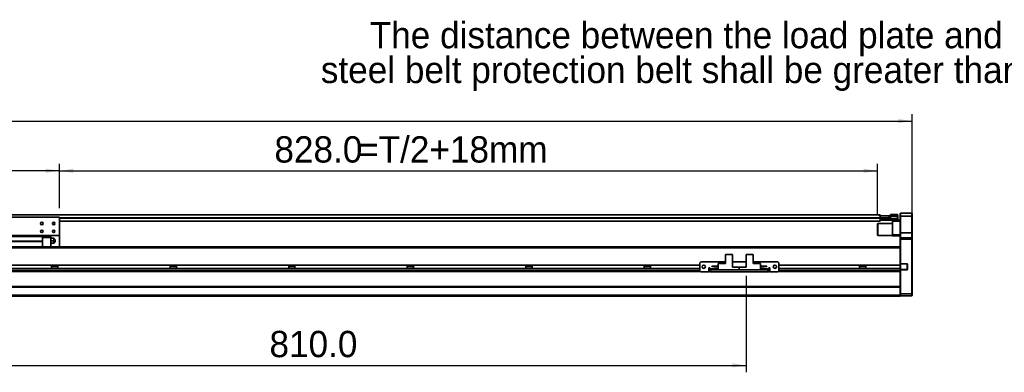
# Model space of a CAD drawing. Header units: millimetres. Extents: x 35 to 2905, y 35 to 2044.
# Tile 5 of 7: x 1279 to 2276, y 964 to 1321. Entities that reach past the tile are written whole.
import ezdxf

# ---------------------------------------------------------------- set-up
doc = ezdxf.new("R2010")
doc.units = ezdxf.units.MM
doc.header["$LTSCALE"] = 7
doc.layers.add('黑色实线', color=7, linetype='Continuous')
doc.styles.add('SLDTEXTSTYLE8', font='txt')
doc.dimstyles.new('SLDDIMSTYLE5', dxfattribs={"dimtxt": 26.6, "dimasz": 14, "dimexe": 0, "dimexo": 0.0625, "dimgap": 6.65, "dimtad": 2, "dimdec": 1, "dimrnd": 1e-09, "dimzin": 4, "dimdsep": 46, "dimtxsty": 'SLDTEXTSTYLE8', "dimsah": 1, "dimcen": 0.09, "dimadec": 0, "dimazin": 1, "dimtfac": 1, "dimtdec": 1, "dimtofl": 0, "dimtmove": 0, "dimatfit": 3, "dimfxl": 0, "dimfrac": 2, "dimtolj": 1, "dimtzin": 12, "dimarcsym": 0})

# ---------------------------------------------------------------- blocks, each defined once
blk = doc.blocks.new('SW_NOTE_4')
at = {"layer": '黑色实线', "color": 0, "char_height": 26.6, "attachment_point": 2, "style": 'SLDTEXTSTYLE8'}
for s, insert in [('The distance between the load plate and the ', (-409.31, 48.62)), ('steel belt protection belt shall be greater than 4mm', (-409.42, 13.45))]:
    blk.add_mtext(s, dxfattribs=dict(at, insert=insert))
blk = doc.blocks.new('_D_14')
at = {"layer": '黑色实线'}
for p, q in [((206.28, 1107.71), (206.28, 1225.43)), ((206.28, 1218.43), (2182.28, 1218.43)), ((2182.28, 1107.71), (2182.28, 1225.43))]:
    blk.add_line(p, q, dxfattribs=at)
for points in [[(206.28, 1218.43), (220.28, 1216.33), (220.28, 1220.53)], [(2182.28, 1218.43), (2168.28, 1220.53), (2168.28, 1216.33)]]:
    blk.add_solid(points, dxfattribs=at)
at = {"layer": '黑色实线', "insert": (1126.06, 1253.34), "char_height": 26.6, "attachment_point": 1, "style": 'SLDTEXTSTYLE8'}
blk.add_mtext('1976.0', dxfattribs=at)
blk = doc.blocks.new('_D_16')
at = {"layer": '黑色实线'}
for p, q in [((1069.28, 1130.21), (1069.28, 1175.16)), ((1319.28, 1168.16), (1069.28, 1168.16)), ((1319.28, 1130.21), (1319.28, 1175.16))]:
    blk.add_line(p, q, dxfattribs=at)
for points in [[(1069.28, 1168.16), (1083.28, 1166.06), (1083.28, 1170.26)], [(1319.28, 1168.16), (1305.28, 1170.26), (1305.28, 1166.06)]]:
    blk.add_solid(points, dxfattribs=at)
at = {"layer": '黑色实线', "insert": (1149.78, 1203.07), "char_height": 26.6, "attachment_point": 1, "style": 'SLDTEXTSTYLE8'}
blk.add_mtext('250.0', dxfattribs=at)
blk = doc.blocks.new('_D_17')
at = {"layer": '黑色实线'}
for p, q in [((1319.28, 1130.21), (1319.28, 1175.16)), ((1319.28, 1168.16), (2147.28, 1168.16)), ((2147.28, 1123.41), (2147.28, 1175.16))]:
    blk.add_line(p, q, dxfattribs=at)
for points in [[(1319.28, 1168.16), (1333.28, 1166.06), (1333.28, 1170.26)], [(2147.28, 1168.16), (2133.28, 1170.26), (2133.28, 1166.06)]]:
    blk.add_solid(points, dxfattribs=at)
at = {"layer": '黑色实线', "char_height": 26.6, "attachment_point": 1, "style": 'SLDTEXTSTYLE8'}
for s, insert in [('828.0', (1536.67, 1203.07)), ('=T/2+18mm', (1621.42, 1203.07))]:
    blk.add_mtext(s, dxfattribs=dict(at, insert=insert))
blk = doc.blocks.new('_D_19')
at = {"layer": '黑色实线'}
for p, q in [((1204.28, 1069.43), (1204.28, 964.32)), ((2014.28, 1061.73), (2014.28, 964.32)), ((1204.28, 971.32), (2014.28, 971.32))]:
    blk.add_line(p, q, dxfattribs=at)
for points in [[(1204.28, 971.32), (1218.28, 969.22), (1218.28, 973.42)], [(2014.28, 971.32), (2000.28, 973.42), (2000.28, 969.22)]]:
    blk.add_solid(points, dxfattribs=at)
at = {"layer": '黑色实线', "insert": (1531.68, 1006.22), "char_height": 26.6, "attachment_point": 1, "style": 'SLDTEXTSTYLE8'}
blk.add_mtext('810.0', dxfattribs=at)

msp = doc.modelspace()

# ---------------------------------------------------------------- linework, layer by layer
at = {"color": 7, "linetype": 'Continuous', "lineweight": 35}
for p, q in [((2149.78, 1123.67), (238.78, 1123.67)), ((1319.28, 1121.32), (1069.28, 1121.32)), ((1319.28, 1121.32), (1319.28, 1102.82)), ((2149.78, 1117.17), (1319.28, 1117.17)), ((2149.32, 1122.29), (2149.32, 1122.52)), ((2149.32, 1122.52), (2149.82, 1122.52)), ((2149.32, 1122.52), (2149.32, 1122.52)), ((2149.78, 1123.67), (2149.78, 1122.52)), ((2149.78, 1121.03), (2149.78, 1120.67)), ((2149.78, 1120.67), (2149.78, 1120.17)), ((2149.82, 1120.52), (2149.78, 1120.52)), ((2149.78, 1120.02), (2150.08, 1120.32)), ((2149.78, 1120.32), (2150.08, 1120.32)), ((2149.78, 1120.17), (2149.78, 1117.17)), ((2149.78, 1120.02), (2150.08, 1120.02)), ((2149.78, 1119.82), (2150.08, 1119.82)), ((2149.78, 1118.62), (2150.08, 1118.32)), ((2149.82, 1122.52), (2149.82, 1120.52)), ((2149.82, 1122.52), (2158.82, 1122.52)), ((2149.82, 1120.52), (2158.82, 1120.52)), ((2150.08, 1120.02), (2150.08, 1120.32)), ((2150.08, 1120.32), (2160.28, 1120.32)), ((2150.08, 1120.02), (2150.08, 1119.82)), ((2160.28, 1120.02), (2150.08, 1120.02)), ((2150.08, 1119.82), (2150.08, 1118.32)), ((2150.08, 1119.82), (2167.48, 1119.82)), ((2167.48, 1118.32), (2150.08, 1118.32)), ((2158.82, 1120.52), (2158.82, 1122.52)), ((2158.82, 1122.52), (2159.32, 1122.52)), ((2159.32, 1120.52), (2158.82, 1120.52)), ((2159.32, 1122.52), (2159.32, 1120.52)), ((2159.32, 1120.52), (2159.78, 1120.52)), ((2159.78, 1120.32), (2159.78, 1120.52)), ((2160.28, 1122.32), (2160.28, 1123.82)), ((2160.28, 1123.82), (2167.48, 1123.82)), ((2160.28, 1120.02), (2160.28, 1122.32)), ((2167.48, 1122.32), (2160.28, 1122.32)), ((2162.28, 1117.32), (2162.28, 1118.32)), ((2170.28, 1117.32), (2162.28, 1117.32)), ((2162.28, 1103.32), (2162.28, 1117.32)), ((2167.48, 1122.32), (2167.48, 1123.82)), ((2167.78, 1123.52), (2167.48, 1123.82)), ((2167.48, 1119.82), (2167.48, 1122.32)), ((2167.78, 1122.32), (2167.48, 1122.32)), ((2167.48, 1119.82), (2167.78, 1119.82)), ((2167.48, 1118.32), (2167.48, 1119.82)), ((2167.48, 1118.32), (2167.78, 1118.62)), ((2167.48, 1118.32), (2170.28, 1118.32)), ((2167.78, 1123.52), (2167.78, 1122.32)), ((2167.78, 1122.32), (2167.78, 1119.82)), ((2167.78, 1119.82), (2167.78, 1118.62)), ((2170.58, 1125.32), (2170.28, 1125.02)), ((2170.28, 1122.32), (2170.28, 1125.02)), ((2170.58, 1122.32), (2170.28, 1122.32)), ((2170.28, 1105.32), (2170.28, 1122.32)), ((2170.58, 1125.32), (2170.58, 1122.32)), ((2170.58, 1125.32), (2181.98, 1125.32)), ((2170.58, 1122.32), (2170.58, 1105.32)), ((2181.98, 1122.32), (2170.58, 1122.32)), ((2181.98, 1122.32), (2181.98, 1125.32)), ((2181.98, 1125.32), (2182.28, 1125.02)), ((2181.98, 1105.32), (2181.98, 1122.32)), ((2181.98, 1122.32), (2182.28, 1122.32)), ((2182.28, 1125.02), (2182.28, 1122.32)), ((2182.28, 1122.32), (2182.28, 1105.32)), ((2147.58, 1114.82), (2147.28, 1114.52)), ((2147.28, 1103.12), (2147.28, 1114.52)), ((2162.28, 1114.82), (2147.58, 1114.82)), ((2147.58, 1114.82), (2147.58, 1102.82)), ((1319.28, 1102.82), (1204.28, 1102.82)), ((1302.03, 1101.82), (1261.53, 1101.82)), ((1261.53, 1096.82), (1302.03, 1096.82)), ((1302.03, 1096.52), (1261.53, 1096.52)), ((1302.03, 1101.82), (1302.03, 1102.82)), ((1302.03, 1101.82), (1302.03, 1096.82)), ((1310.28, 1101.72), (1302.03, 1101.72)), ((1310.28, 1100.77), (1302.03, 1100.77)), ((1302.03, 1096.52), (1302.03, 1096.82)), ((1302.03, 1096.52), (1302.03, 1091.26)), ((1310.28, 1100.77), (1310.28, 1101.72)), ((1310.28, 1091.26), (1310.28, 1100.77)), ((1310.28, 1099.82), (1312.59, 1099.82)), ((1310.28, 1097.32), (1312.59, 1097.32)), ((1319.28, 1102.82), (1319.28, 1091.32)), ((2147.28, 1103.12), (2147.58, 1102.82)), ((2147.58, 1102.82), (2162.28, 1102.82)), ((2162.28, 1103.32), (2170.28, 1103.32)), ((2162.28, 1102.32), (2162.28, 1103.32)), ((2170.28, 1102.32), (2162.28, 1102.32)), ((2170.58, 1105.32), (2170.28, 1105.32)), ((2170.28, 1100.02), (2170.28, 1105.32)), ((2170.58, 1100.32), (2170.28, 1100.02)), ((2170.28, 1098.82), (2170.28, 1100.02)), ((2170.58, 1098.82), (2170.28, 1098.82)), ((2170.28, 1090.97), (2170.28, 1098.82)), ((2170.58, 1105.32), (2170.58, 1100.32)), ((2170.58, 1105.32), (2181.98, 1105.32)), ((2170.58, 1100.32), (2170.58, 1098.82)), ((2170.58, 1100.32), (2181.98, 1100.32)), ((2181.98, 1098.82), (2170.58, 1098.82)), ((2170.58, 1098.82), (2170.58, 1074.17)), ((2181.98, 1100.32), (2181.98, 1105.32)), ((2182.28, 1105.32), (2181.98, 1105.32)), ((2181.98, 1098.82), (2181.98, 1100.32)), ((2182.28, 1100.02), (2181.98, 1100.32)), ((2181.98, 1043.82), (2181.98, 1098.82)), ((2182.28, 1098.82), (2181.98, 1098.82)), ((2182.28, 1105.32), (2182.28, 1100.02)), ((2182.28, 1100.02), (2182.28, 1098.82)), ((2182.28, 1098.82), (2182.28, 1043.94)), ((2170.28, 1091.26), (1204.28, 1091.26)), ((1312.59, 1094.82), (1310.28, 1094.82)), ((1310.28, 1091.32), (2164.28, 1091.32)), ((2164.28, 1091.32), (2164.28, 1091.26)), ((2170.28, 1090.97), (2170.28, 1090.26)), ((2170.28, 1072.72), (2170.28, 1090.26)), ((1993.33, 1083.52), (1993.33, 1074.22)), ((1993.33, 1083.52), (2000.28, 1083.52)), ((2000.28, 1083.52), (2000.28, 1070.62)), ((2014.28, 1083.52), (2014.28, 1070.62)), ((2014.28, 1083.52), (2021.23, 1083.52)), ((2021.23, 1083.52), (2021.23, 1074.22)), ((1967.28, 1072.72), (421.28, 1072.72)), ((1967.28, 1069.32), (421.28, 1069.32)), ((1311.11, 1072.72), (1311.11, 1069.32)), ((1317.45, 1071.32), (1311.11, 1071.32)), ((1317.45, 1069.32), (1317.45, 1072.72)), ((1431.11, 1072.72), (1431.11, 1069.32)), ((1437.45, 1071.32), (1431.11, 1071.32)), ((1437.45, 1069.32), (1437.45, 1072.72)), ((1551.11, 1072.72), (1551.11, 1069.32)), ((1557.45, 1071.32), (1551.11, 1071.32)), ((1557.45, 1069.32), (1557.45, 1072.72)), ((1671.11, 1072.72), (1671.11, 1069.32)), ((1677.45, 1071.32), (1671.11, 1071.32)), ((1677.45, 1069.32), (1677.45, 1072.72)), ((1791.11, 1072.72), (1791.11, 1069.32)), ((1797.45, 1071.32), (1791.11, 1071.32)), ((1797.45, 1069.32), (1797.45, 1072.72)), ((1911.11, 1072.72), (1911.11, 1069.32)), ((1917.45, 1071.32), (1911.11, 1071.32)), ((1917.45, 1069.32), (1917.45, 1072.72)), ((1968.28, 1076.02), (1967.28, 1075.02)), ((1967.28, 1075.02), (1967.28, 1067.02)), ((1967.28, 1067.02), (1968.28, 1066.02)), ((1993.33, 1076.02), (1968.28, 1076.02)), ((1977.28, 1070.02), (1976.28, 1070.02)), ((1976.28, 1070.02), (1976.28, 1066.02)), ((1977.28, 1069.32), (1976.28, 1069.32)), ((1977.28, 1069.02), (1977.28, 1070.02)), ((1977.28, 1069.02), (1977.28, 1068.02)), ((1977.28, 1066.02), (1977.28, 1068.02)), ((1977.28, 1068.02), (1978.28, 1068.02)), ((1978.28, 1068.02), (1978.28, 1066.02)), ((2036.28, 1068.02), (1978.28, 1068.02)), ((1979.58, 1071.27), (1979.58, 1071.57)), ((1979.58, 1071.57), (1985.78, 1071.57)), ((1979.58, 1071.27), (1985.78, 1071.27)), ((1981.98, 1068.62), (1981.98, 1069.32)), ((1981.98, 1069.32), (1985.78, 1069.32)), ((1981.98, 1068.62), (1985.78, 1068.62)), ((1985.78, 1068.02), (1985.78, 1074.22)), ((1985.78, 1074.22), (1993.33, 1074.22)), ((1985.78, 1068.02), (2007.28, 1068.02)), ((2014.28, 1076.02), (2000.28, 1076.02)), ((2007.28, 1070.62), (2000.28, 1070.62)), ((2007.28, 1068.02), (2007.28, 1070.62)), ((2007.28, 1070.62), (2014.28, 1070.62)), ((2028.78, 1068.02), (2007.28, 1068.02)), ((2046.28, 1076.02), (2021.23, 1076.02)), ((2028.78, 1074.22), (2021.23, 1074.22)), ((2028.78, 1074.22), (2028.78, 1068.02)), ((2034.98, 1071.57), (2028.78, 1071.57)), ((2034.98, 1071.27), (2028.78, 1071.27)), ((2032.58, 1069.32), (2028.78, 1069.32)), ((2032.58, 1068.62), (2028.78, 1068.62)), ((2032.58, 1069.32), (2032.58, 1068.62)), ((2034.98, 1071.57), (2034.98, 1071.27)), ((2036.28, 1066.02), (2036.28, 1068.02)), ((2036.28, 1068.02), (2037.28, 1068.02)), ((2038.28, 1070.02), (2037.28, 1070.02)), ((2037.28, 1070.02), (2037.28, 1069.02)), ((2038.28, 1069.32), (2037.28, 1069.32)), ((2037.28, 1068.02), (2037.28, 1069.02)), ((2037.28, 1068.02), (2037.28, 1066.02)), ((2037.45, 1069.32), (2037.45, 1070.02)), ((2038.28, 1066.02), (2038.28, 1070.02)), ((2047.28, 1075.02), (2046.28, 1076.02)), ((2046.28, 1066.02), (2047.28, 1067.02)), ((2047.28, 1067.02), (2047.28, 1075.02)), ((2170.28, 1072.72), (2047.28, 1072.72)), ((2170.28, 1069.32), (2047.28, 1069.32)), ((2129.11, 1072.72), (2129.11, 1069.32)), ((2135.45, 1071.32), (2129.11, 1071.32)), ((2135.45, 1069.32), (2135.45, 1072.72)), ((2170.58, 1073.87), (2170.28, 1074.17)), ((2170.28, 1074.17), (2170.58, 1074.17)), ((2170.28, 1069.32), (2170.28, 1072.72)), ((2170.28, 1067.26), (2170.28, 1069.32)), ((2170.58, 1068.17), (2170.28, 1067.87)), ((2170.58, 1067.87), (2170.28, 1067.87)), ((2170.28, 1067.26), (2170.28, 1066.55)), ((2170.28, 1050.97), (2170.28, 1066.55)), ((2170.58, 1074.17), (2176.78, 1074.17)), ((2170.58, 1074.17), (2170.7, 1073.87)), ((2170.7, 1073.87), (2170.58, 1073.87)), ((2170.58, 1073.87), (2170.58, 1068.17)), ((2170.7, 1068.17), (2170.58, 1067.87)), ((2170.58, 1068.17), (2170.7, 1068.17)), ((2176.78, 1067.87), (2170.58, 1067.87)), ((2170.58, 1067.87), (2170.58, 1043.82)), ((2176.78, 1073.87), (2170.7, 1073.87)), ((2170.7, 1068.17), (2176.78, 1068.17)), ((2176.78, 1074.17), (2176.78, 1073.87)), ((2176.78, 1067.87), (2176.78, 1068.17)), ((2177.58, 1073.37), (2177.28, 1073.37)), ((2177.28, 1068.67), (2177.28, 1073.37)), ((2177.58, 1068.67), (2177.28, 1068.67)), ((2177.58, 1073.37), (2177.58, 1068.67)), ((1968.03, 1066.26), (420.52, 1066.26)), ((1968.28, 1066.02), (1976.28, 1066.02)), ((1977.28, 1066.26), (1976.28, 1066.26)), ((1978.28, 1066.02), (1977.28, 1066.02)), ((2036.28, 1066.02), (1978.28, 1066.02)), ((2037.28, 1066.02), (2036.28, 1066.02)), ((2038.28, 1066.26), (2037.28, 1066.26)), ((2038.28, 1066.02), (2046.28, 1066.02)), ((2170.28, 1066.26), (2046.52, 1066.26)), ((2170.28, 1051.26), (218.28, 1051.26)), ((2170.28, 1050.26), (218.28, 1050.26)), ((2170.28, 1050.97), (2170.28, 1050.26)), ((2170.28, 1042.32), (2170.28, 1050.26)), ((2170.28, 1042.32), (218.28, 1042.32)), ((2170.28, 1041.32), (218.28, 1041.32)), ((2170.28, 1043.94), (2170.58, 1043.82)), ((2170.28, 1041.32), (2170.28, 1042.32)), ((2170.28, 1042.12), (2170.58, 1041.82)), ((2170.58, 1043.82), (2170.58, 1041.82)), ((2170.58, 1043.82), (2181.98, 1043.82)), ((2181.98, 1041.82), (2170.58, 1041.82)), ((2182.28, 1043.94), (2181.98, 1043.82)), ((2181.98, 1041.82), (2181.98, 1043.82)), ((2182.28, 1042.12), (2181.98, 1041.82)), ((2182.28, 1043.94), (2182.28, 1042.12))]:
    msp.add_line(p, q, dxfattribs=at)
at = {"color": 8, "linetype": 'Continuous', "lineweight": 35}
for p, q in [((2149.78, 1120.67), (1319.28, 1120.67)), ((2149.78, 1120.17), (1319.28, 1120.17)), ((2170.28, 1090.26), (1204.28, 1090.26)), ((1967.28, 1067.26), (421.28, 1067.26)), ((1977.28, 1067.26), (1976.28, 1067.26)), ((1981.98, 1069.02), (1977.28, 1069.02)), ((2037.28, 1069.02), (2032.58, 1069.02)), ((2038.28, 1067.26), (2037.28, 1067.26)), ((2170.28, 1067.26), (2047.28, 1067.26))]:
    msp.add_line(p, q, dxfattribs=at)
at = {"color": 7, "linetype": 'Continuous', "lineweight": 35}
for centre, radius in [((1301.28, 1114.82), 1.25), ((1301.28, 1106.82), 1.25), ((1313.28, 1114.82), 1.25), ((1313.28, 1106.82), 1.25), ((1971.28, 1071.02), 1.7), ((2043.28, 1071.02), 1.7)]:
    msp.add_circle(centre, radius, dxfattribs=at)
for centre, radius, start, end in [((1311.78, 1097.32), 3, 4.42207, 56.61739), ((1311.78, 1097.32), 3, 303.36445, 355.55829), ((1314.68, 1097.32), 0.25, 0, 68.66881), ((1314.68, 1097.32), 0.25, 291.36622, 0), ((2176.78, 1073.37), 0.8, 0, 90), ((2176.78, 1073.37), 0.5, 0, 90), ((2176.78, 1068.67), 0.8, 270, 0), ((2176.78, 1068.67), 0.5, 270, 0)]:
    msp.add_arc(centre, radius, start, end, dxfattribs=at)
for points, knots in [([(1312.59, 1099.82), (1312.75, 1099.73), (1313.05, 1099.54), (1313.34, 1099.11), (1313.47, 1098.64), (1313.39, 1098.15), (1313.14, 1097.71), (1312.84, 1097.45), (1312.63, 1097.34), (1312.59, 1097.32)], [0, 0, 0, 0, 0.159719, 0.319427, 0.479135, 0.638844, 0.798559, 0.958265, 1, 1, 1, 1]), ([(1313.42, 1099.82), (1313.41, 1099.82), (1313.39, 1099.82), (1313.14, 1099.82), (1312.84, 1099.82), (1312.63, 1099.82), (1312.59, 1099.82)], [0, 0, 0, 0, 0.2759342, 0.5961392, 0.916328, 1, 1, 1, 1]), ([(1312.59, 1097.32), (1312.75, 1097.23), (1313.05, 1097.04), (1313.34, 1096.61), (1313.47, 1096.14), (1313.39, 1095.65), (1313.14, 1095.21), (1312.84, 1094.95), (1312.63, 1094.84), (1312.59, 1094.82)], [0, 0, 0, 0, 0.159719, 0.319427, 0.479135, 0.638844, 0.798559, 0.958266, 1, 1, 1, 1]), ([(1314.77, 1097.09), (1314.77, 1097.09), (1314.77, 1097.1), (1314.77, 1097.14), (1314.77, 1097.19), (1314.77, 1097.27), (1314.77, 1097.35), (1314.77, 1097.42), (1314.77, 1097.49), (1314.77, 1097.53), (1314.77, 1097.55), (1314.77, 1097.55), (1314.77, 1097.55)], [0, 0, 0, 0, 0.107434, 0.214862, 0.322291, 0.429721, 0.53715, 0.644585, 0.752017, 0.859446, 0.966874, 1, 1, 1, 1]), ([(1312.59, 1094.82), (1312.75, 1094.82), (1313.06, 1094.82), (1313.33, 1094.82), (1313.46, 1094.82), (1313.43, 1094.82), (1313.42, 1094.82)], [0, 0, 0, 0, 0.318823, 0.637625, 0.956424, 1, 1, 1, 1])]:
    msp.add_open_spline(points, degree=3, knots=knots, dxfattribs=at)

# ---------------------------------------------------------------- block references
at = {"layer": '黑色实线'}
msp.add_blockref('SW_NOTE_4', (2392.53, 1270.05), dxfattribs=at)

# ---------------------------------------------------------------- dimensions: what is measured, and where the dimension line sits
for base, p1, p2, picture, middle in [((2182.28, 1218.43), (206.28, 1098.82), (2182.28, 1098.82), '_D_14', (1178.04, 1218.43)), ((1069.28, 1168.16), (1319.28, 1121.32), (1069.28, 1121.32), '_D_16', (1192.15, 1168.16)), ((2014.28, 971.32), (1204.28, 1078.32), (2014.28, 1070.62), '_D_19', (1574.05, 971.32))]:
    dim = msp.add_linear_dim(base=base, p1=p1, p2=p2, dimstyle='SLDDIMSTYLE5', dxfattribs=at)
    dim.commit()
    dim.dimension.update_dxf_attribs({"geometry": picture, "text_midpoint": middle, "dimtype": 160})
dim = msp.add_linear_dim(base=(2147.28, 1168.16), p1=(1319.28, 1121.32), p2=(2147.28, 1114.52), text='<>=T/2+18mm', dimstyle='SLDDIMSTYLE5', dxfattribs=at)
dim.commit()
dim.dimension.update_dxf_attribs({"geometry": '_D_17', "text_midpoint": (1679.26, 1168.16), "dimtype": 160})

doc.saveas('drawing.dxf')
